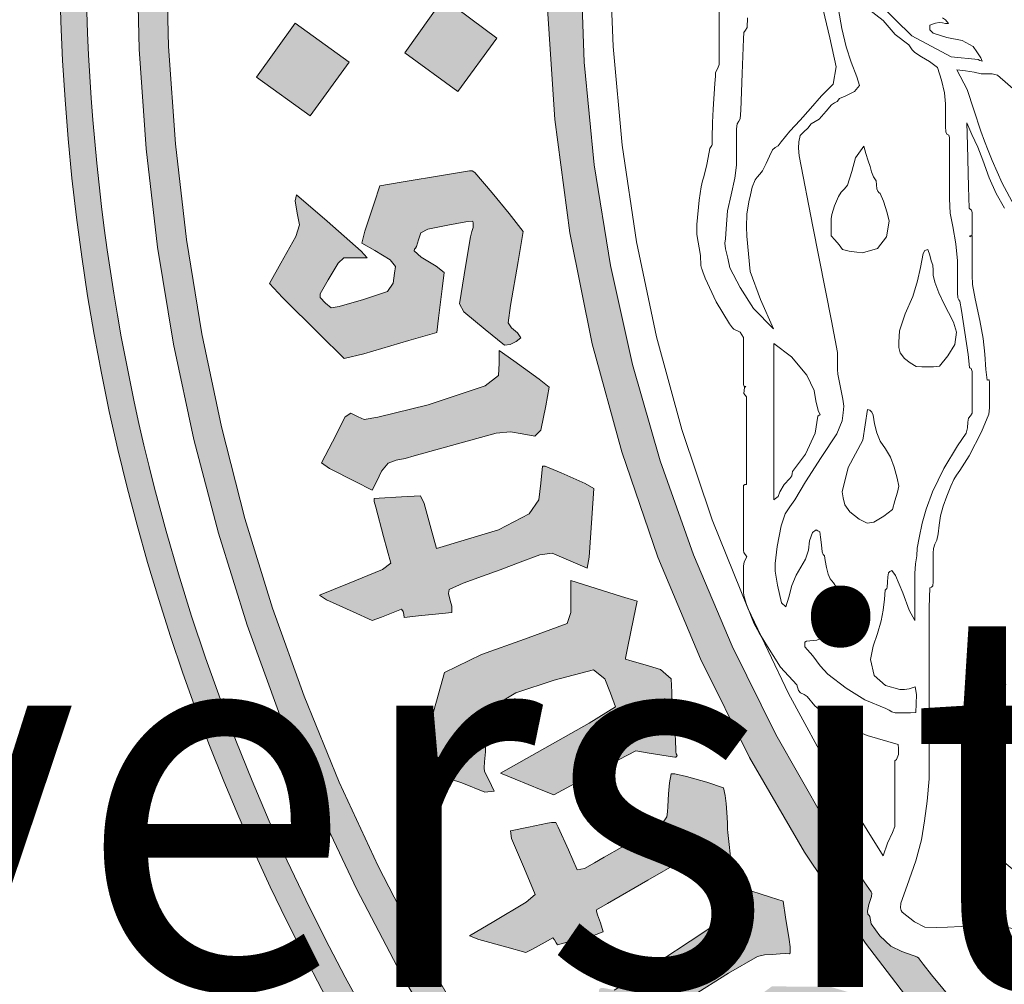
# Model space of a CAD drawing. Header units: metres. Extents: x -185 to -10, y 10 to 129.
# Tile 13 of 29: x -44 to -36, y 103 to 112. Entities that reach past the tile are written whole.
import ezdxf

# ---------------------------------------------------------------- set-up
doc = ezdxf.new("R2010")
doc.units = ezdxf.units.M
doc.header["$LTSCALE"] = 0.0125
doc.layers.add('Z_Schriftfeld-Logo', color=7, linetype='Continuous', lineweight=0, true_color=0xcccccc)
doc.layers.add('Z_Schriftfeld-Logoschraffur', color=7, linetype='Continuous', lineweight=0, true_color=0xdedede)
doc.styles.add('Arial', font='arial.ttf')

# ---------------------------------------------------------------- blocks, each defined once
blk = doc.blocks.new('UzK_Logo')
at = {"layer": 'Z_Schriftfeld-Logoschraffur'}
h = blk.add_hatch(color=256, dxfattribs=at)
h.dxf.hatch_style = 1
h.paths.add_polyline_path([(-11.866, 19.047), (-12.371, 19.047, 0.742279), (-0.259, -22.711), (-0.279, -22.707), (-0.33, -22.693), (-0.382, -22.676), (-0.433, -22.654), (-0.55, -22.635), (-0.669, -22.609), (-0.788, -22.578), (-0.907, -22.541), (-1.025, -22.5), (-1.141, -22.456), (-1.262, -22.405, -0.732246)])
h.paths.add_polyline_path([(6.501, -20.806), (7.435, -20.485), (8.349, -20.124), (9.242, -19.723), (10.114, -19.284), (10.963, -18.807), (11.787, -18.294), (12.587, -17.746), (13.361, -17.164), (14.107, -16.549), (14.825, -15.902), (15.514, -15.224), (16.119, -14.574), (16.119, -14.114), (16.069, -14.173), (15.434, -14.868), (14.77, -15.534), (14.077, -16.172), (13.356, -16.778), (12.61, -17.353), (11.837, -17.896), (11.041, -18.405), (10.221, -18.879), (9.379, -19.318), (8.515, -19.721), (7.632, -20.085), (6.729, -20.411), (5.807, -20.698), (4.869, -20.943), (3.914, -21.147), (2.945, -21.308), (2.591, -21.663), (3.593, -21.515), (4.579, -21.322), (5.549, -21.086)])
h.paths.add_polyline_path([(16.119, -16.001), (16.119, -15.614, -0.191981), (0.956, -22.421), (0.882, -22.452), (0.744, -22.504), (0.607, -22.55), (0.47, -22.59), (0.333, -22.623), (0.197, -22.65), (0.164, -22.656), (0.144, -22.664), (0.09, -22.684), (0.037, -22.7), (-0.018, -22.712, 0.200068)])
h = blk.add_hatch(color=256, dxfattribs=at)
h.dxf.hatch_style = 1
h.paths.add_polyline_path([(-13.504, 16.789), (-12.786, 17.336), (-12.045, 17.854), (-11.281, 18.34), (-10.496, 18.795), (-10.015, 19.047), (-10.673, 19.047), (-11.423, 18.616), (-12.308, 18.049), (-13.163, 17.441), (-13.986, 16.794), (-14.777, 16.109), (-15.534, 15.387), (-16.256, 14.63), (-16.941, 13.839), (-17.588, 13.015), (-18.196, 12.16), (-18.763, 11.276), (-19.288, 10.363), (-19.77, 9.423), (-20.206, 8.457), (-20.596, 7.467), (-20.939, 6.454), (-21.233, 5.42), (-21.476, 4.365), (-21.668, 3.291), (-21.807, 2.2), (-21.856, 1.649), (-21.891, 1.093), (-21.912, 0.534), (-21.919, -0.029), (-21.895, -1.066), (-21.823, -2.091), (-21.704, -3.102), (-21.54, -4.099), (-21.331, -5.08), (-21.079, -6.044), (-20.784, -6.991), (-20.448, -7.918), (-20.072, -8.825), (-19.657, -9.711), (-19.203, -10.575), (-18.713, -11.415), (-18.187, -12.232), (-17.626, -13.022), (-17.031, -13.786), (-16.404, -14.523), (-15.745, -15.23), (-15.056, -15.908), (-14.337, -16.555), (-13.59, -17.171), (-12.816, -17.753), (-12.016, -18.301), (-11.19, -18.813), (-10.341, -19.29), (-9.468, -19.729), (-8.574, -20.129), (-7.659, -20.49), (-6.725, -20.811), (-5.771, -21.09), (-4.801, -21.326), (-3.814, -21.518), (-2.811, -21.665), (-3.118, -21.355), (-3.159, -21.311), (-4.13, -21.151), (-5.085, -20.948), (-6.025, -20.703), (-6.947, -20.417), (-7.851, -20.092), (-8.736, -19.728), (-9.601, -19.326), (-10.444, -18.887), (-11.265, -18.413), (-12.062, -17.904), (-12.835, -17.362), (-13.583, -16.787), (-14.304, -16.18), (-14.998, -15.543), (-15.663, -14.876), (-16.299, -14.181), (-16.904, -13.459), (-17.478, -12.71), (-18.019, -11.936), (-18.526, -11.137), (-18.999, -10.315), (-19.436, -9.471), (-19.836, -8.605), (-20.198, -7.72), (-20.522, -6.815), (-20.806, -5.892), (-21.049, -4.951), (-21.25, -3.995), (-21.408, -3.023), (-21.522, -2.038), (-21.592, -1.039), (-21.615, -0.029), (-21.594, 0.939), (-21.53, 1.896), (-21.425, 2.841), (-21.28, 3.773), (-21.095, 4.692), (-20.872, 5.596), (-20.611, 6.484), (-20.313, 7.356), (-19.979, 8.211), (-19.61, 9.048), (-19.208, 9.865), (-18.772, 10.663), (-18.303, 11.439), (-17.804, 12.194), (-17.274, 12.926), (-16.714, 13.634), (-16.126, 14.318), (-15.51, 14.976), (-14.867, 15.608), (-14.198, 16.212)])
h = blk.add_hatch(color=256, dxfattribs=at)
h.dxf.hatch_style = 1
h.paths.add_polyline_path([(-16.842, 4.167), (-16.613, 4.994), (-16.345, 5.804), (-16.038, 6.595), (-15.694, 7.367), (-15.313, 8.118), (-14.898, 8.848), (-14.449, 9.555), (-13.966, 10.239), (-13.453, 10.897), (-12.908, 11.529), (-12.334, 12.134), (-11.731, 12.71), (-11.102, 13.258), (-10.446, 13.774), (-9.765, 14.259), (-9.673, 14.321), (-9.675, 14.738), (-9.715, 14.712), (-9.805, 14.653), (-9.985, 14.533), (-10.688, 14.03), (-11.365, 13.494), (-12.014, 12.926), (-12.635, 12.327), (-13.226, 11.699), (-13.785, 11.042), (-14.313, 10.358), (-14.807, 9.648), (-15.266, 8.913), (-15.69, 8.155), (-16.077, 7.374), (-16.426, 6.572), (-16.735, 5.75), (-17.004, 4.908), (-17.231, 4.049), (-17.415, 3.174), (-17.556, 2.283), (-17.651, 1.377), (-17.7, 0.459), (-17.706, -0.005), (-17.697, -0.6), (-17.619, -1.788), (-17.464, -2.954), (-17.234, -4.095), (-16.931, -5.208), (-16.559, -6.29), (-16.12, -7.339), (-15.616, -8.352), (-15.05, -9.327), (-14.425, -10.262), (-13.743, -11.152), (-13.006, -11.997), (-12.218, -12.793), (-11.381, -13.538), (-10.498, -14.229), (-9.571, -14.863), (-8.602, -15.439), (-7.595, -15.953), (-6.551, -16.403), (-5.474, -16.786), (-5.2, -16.871), (-5.084, -16.906), (-5.157, -16.518), (-5.286, -16.478), (-5.818, -16.302), (-6.857, -15.9), (-7.863, -15.433), (-8.832, -14.905), (-9.763, -14.318), (-10.652, -13.675), (-11.498, -12.977), (-12.297, -12.229), (-13.032, -11.417), (-13.746, -10.587), (-13.83, -10.478), (-13.871, -10.424), (-13.879, -10.414), (-13.884, -10.411), (-13.896, -10.405), (-13.922, -10.393), (-14.051, -10.35), (-14.162, -10.294), (-14.277, -10.189), (-14.365, -10.065), (-14.379, -9.987), (-14.387, -9.977), (-14.399, -9.965), (-14.404, -9.934), (-14.389, -9.865), (-14.362, -9.782), (-14.357, -9.75), (-14.366, -9.736), (-14.436, -9.632), (-14.575, -9.421), (-14.845, -8.994), (-15.346, -8.116), (-15.796, -7.206), (-16.193, -6.267), (-16.536, -5.3), (-16.821, -4.308), (-17.048, -3.292), (-17.214, -2.255), (-17.318, -1.198), (-17.356, -0.124), (-17.357, -0.056), (-17.356, 0.038), (-17.354, 0.263), (-17.341, 0.709), (-17.281, 1.594), (-17.177, 2.466), (-17.031, 3.324)])
h = blk.add_hatch(color=256, dxfattribs=at)
h.paths.add_polyline_path([(-16.395, -7.91), (-16.406, -7.844), (-16.415, -7.792), (-16.416, -7.76), (-16.417, -7.682), (-16.422, -7.542), (-16.531, -7.446), (-16.69, -7.4), (-16.848, -7.356), (-16.894, -7.34), (-16.868, -7.212), (-16.809, -6.926), (-16.772, -6.745), (-16.932, -6.695), (-17.27, -6.59), (-17.456, -6.533), (-17.456, -6.65), (-17.456, -6.861), (-17.493, -6.975), (-17.932, -7.136), (-18.372, -7.294), (-18.754, -7.479), (-18.835, -7.772), (-18.918, -8.063), (-19.004, -8.299), (-19.055, -8.371), (-19.116, -8.438), (-19.122, -8.491), (-19.043, -8.504), (-18.964, -8.512), (-18.81, -8.538), (-18.577, -8.614), (-18.34, -8.708), (-18.242, -8.699), (-18.299, -8.583), (-18.341, -8.495), (-18.345, -8.46), (-18.341, -8.397), (-18.333, -8.293), (-18.333, -8.149), (-18.348, -7.992), (-18.313, -7.863), (-18.021, -7.688), (-17.625, -7.558), (-17.221, -7.449), (-17.103, -7.543), (-17.047, -7.69), (-16.994, -7.832), (-17.267, -8), (-17.854, -8.332), (-18.177, -8.515), (-18.028, -8.575), (-17.759, -8.685), (-17.629, -8.736), (-17.37, -8.596), (-16.957, -8.374), (-16.787, -8.285), (-16.649, -8.307), (-16.454, -8.339), (-16.386, -8.349), (-16.376, -8.348), (-16.366, -8.344), (-16.362, -8.332), (-16.374, -8.304), (-16.376, -8.269), (-16.379, -8.183), (-16.386, -8.035)])
h.paths.add_polyline_path([(-17.217, -5.586), (-17.308, -5.533), (-17.555, -5.425), (-17.717, -5.354), (-17.726, -5.354), (-17.747, -5.354), (-17.763, -5.529), (-17.784, -5.702), (-17.884, -5.846), (-18.199, -6.01), (-18.552, -6.118), (-18.835, -6.201), (-18.891, -6.002), (-18.964, -5.738), (-19.002, -5.662), (-19.197, -5.671), (-19.425, -5.683), (-19.476, -5.687), (-19.476, -5.718), (-19.461, -5.778), (-19.38, -6.078), (-19.306, -6.352), (-19.391, -6.419), (-19.751, -6.565), (-20.041, -6.682), (-19.967, -6.731), (-19.692, -6.854), (-19.498, -6.942), (-19.403, -6.909), (-19.298, -6.867), (-19.196, -6.825), (-19.18, -6.852), (-19.172, -6.883), (-19.168, -6.911), (-19.021, -6.896), (-18.779, -6.872), (-18.678, -6.862), (-18.678, -6.842), (-18.678, -6.813), (-18.679, -6.796), (-18.694, -6.736), (-18.712, -6.667), (-18.704, -6.625), (-18.563, -6.559), (-18.364, -6.487), (-18.18, -6.422), (-17.976, -6.344), (-17.772, -6.266), (-17.645, -6.252), (-17.453, -6.334), (-17.288, -6.405), (-17.266, -6.292), (-17.238, -5.89)])
h.paths.add_polyline_path([(-17.677, -4.542), (-17.781, -4.461), (-18.042, -4.273), (-18.19, -4.166), (-18.192, -4.296), (-18.199, -4.422), (-18.335, -4.529), (-18.92, -4.723), (-19.438, -4.851), (-19.581, -4.874), (-19.641, -4.847), (-19.717, -4.81), (-19.776, -4.849), (-19.907, -5.104), (-20.018, -5.32), (-19.938, -5.379), (-19.673, -5.514), (-19.498, -5.603), (-19.449, -5.509), (-19.403, -5.406), (-19.334, -5.326), (-19.251, -5.293), (-19.158, -5.275), (-19.067, -5.249), (-18.68, -5.142), (-18.222, -5.016), (-18.075, -5.001), (-17.955, -5.023), (-17.825, -5.045), (-17.762, -4.986), (-17.713, -4.733)])
h.paths.add_polyline_path([(-18.264, -2.542), (-18.441, -2.334), (-18.469, -2.317), (-18.485, -2.317), (-18.496, -2.317), (-18.745, -2.358), (-19.199, -2.434), (-19.419, -2.472), (-19.478, -2.649), (-19.573, -2.936), (-19.604, -3.062), (-19.469, -3.135), (-19.313, -3.233), (-19.259, -3.3), (-19.268, -3.369), (-19.283, -3.471), (-19.339, -3.557), (-19.588, -3.641), (-19.837, -3.713), (-19.92, -3.725), (-19.976, -3.679), (-20.031, -3.621), (-20.032, -3.581), (-19.951, -3.437), (-19.848, -3.265), (-19.789, -3.211), (-19.667, -3.211), (-19.549, -3.211), (-19.61, -3.144), (-19.962, -2.836), (-20.275, -2.563), (-20.289, -2.625), (-20.268, -2.752), (-20.244, -2.872), (-20.284, -2.992), (-20.438, -3.268), (-20.554, -3.475), (-20.421, -3.621), (-20.044, -3.994), (-19.786, -4.249), (-19.585, -4.198), (-19.12, -4.062), (-18.833, -3.979), (-18.814, -3.832), (-18.778, -3.529), (-18.758, -3.363), (-18.841, -3.296), (-18.992, -3.205), (-19.065, -3.139), (-19.061, -3.124), (-19.053, -3.113), (-19.04, -3.096), (-19.02, -3.026), (-18.997, -2.954), (-18.926, -2.916), (-18.719, -2.874), (-18.535, -2.842), (-18.466, -2.833), (-18.464, -2.836), (-18.459, -2.838), (-18.459, -2.865), (-18.459, -2.893), (-18.472, -2.942), (-18.486, -2.994), (-18.5, -3.073), (-18.55, -3.386), (-18.598, -3.686), (-18.556, -3.767), (-18.334, -3.948), (-18.136, -4.109), (-18.079, -4.103), (-18.017, -4.071), (-17.968, -4.036), (-18.004, -3.983), (-18.063, -3.932), (-18.1, -3.879), (-18.075, -3.701), (-17.997, -3.249), (-17.943, -2.94), (-18.088, -2.754)])
h.paths.add_polyline_path([(-18.217, -0.951), (-18.763, -0.54), (-19.162, -1.102), (-18.616, -1.501)])
h.paths.add_polyline_path([(-19.735, -1.197), (-20.289, -0.798), (-20.688, -1.352), (-20.134, -1.751)])
h.paths.add_polyline_path([(-18.26, 0.868), (-18.218, 1.051), (-18.226, 1.086), (-18.309, 1.179), (-18.582, 1.428), (-18.689, 1.519), (-18.714, 1.397), (-18.74, 1.094), (-18.809, 0.831), (-18.929, 0.748), (-19.042, 0.711), (-19.123, 0.711), (-19.422, 0.711), (-19.806, 0.711), (-20.126, 0.711), (-20.236, 0.711), (-20.165, 0.771), (-19.889, 1.006), (-19.795, 1.086), (-19.801, 1.116), (-19.893, 1.229), (-20.021, 1.385), (-20.134, 1.524), (-20.183, 1.584), (-20.264, 1.517), (-20.451, 1.362), (-20.661, 1.188), (-20.813, 1.063), (-20.841, 1.04), (-20.779, 0.97), (-20.633, 0.81), (-20.347, 0.488), (-20.216, 0.325), (-20.192, 0.29), (-20.187, 0.26), (-20.169, 0.236), (-20.064, 0.236), (-19.887, 0.236), (-19.41, 0.236), (-18.933, 0.236), (-18.755, 0.236), (-18.651, 0.236), (-18.575, 0.205), (-18.46, 0.129), (-18.413, 0.1), (-18.411, 0.113), (-18.407, 0.135), (-18.406, 0.146), (-18.405, 0.162), (-18.396, 0.241)])
h.paths.add_polyline_path([(-18.51, 3.285), (-18.569, 3.346), (-18.656, 3.31), (-18.752, 3.276), (-18.833, 3.279), (-19.057, 3.302), (-19.237, 3.32), (-19.387, 3.34), (-19.572, 3.358), (-19.75, 3.39), (-19.859, 3.436), (-19.955, 3.496), (-20.054, 3.555), (-20.054, 3.507), (-20.054, 3.421), (-20.056, 3.379), (-20.062, 3.354), (-20.064, 3.331), (-20.112, 3.276), (-20.291, 3.091), (-20.483, 2.891), (-20.58, 2.717), (-20.324, 2.332), (-20.049, 1.917), (-19.956, 1.857), (-19.705, 1.934), (-19.472, 2.005), (-19.409, 2.008), (-19.265, 1.989), (-19.15, 1.973), (-19.127, 1.972), (-19.08, 1.972), (-19.048, 1.972), (-18.98, 1.969), (-18.833, 1.953), (-18.692, 1.922), (-18.575, 1.846), (-18.467, 1.747), (-18.413, 1.706), (-18.401, 1.709), (-18.397, 1.714), (-18.389, 1.732), (-18.25, 2.03), (-18.077, 2.403), (-18.057, 2.537), (-18.275, 2.897)])
h.paths.add_polyline_path([(-18.923, 2.794), (-18.788, 2.78), (-18.639, 2.763), (-18.51, 2.749), (-18.51, 2.657), (-18.576, 2.523), (-18.645, 2.39), (-18.727, 2.377), (-18.816, 2.387), (-18.869, 2.393), (-18.904, 2.393), (-18.965, 2.393), (-18.993, 2.393), (-19.109, 2.407), (-19.268, 2.427), (-19.316, 2.433), (-19.357, 2.433), (-19.402, 2.433), (-19.455, 2.437), (-19.711, 2.463), (-19.942, 2.487), (-19.987, 2.487), (-20.056, 2.476), (-20.148, 2.462), (-20.078, 2.551), (-19.868, 2.775), (-19.75, 2.901), (-19.595, 2.88), (-19.32, 2.844), (-19.206, 2.829), (-19.175, 2.829), (-19.132, 2.829), (-19.108, 2.827), (-19.029, 2.813)], flags=16)
h = blk.add_hatch(color=256, dxfattribs=at)
h.paths.add_polyline_path([(-15.83, -9.216), (-15.841, -9.125), (-15.842, -9.09), (-15.844, -9.024), (-15.849, -8.92), (-15.856, -8.825), (-15.867, -8.743), (-15.884, -8.664), (-16.055, -8.606), (-16.266, -8.549), (-16.386, -8.52), (-16.397, -8.519), (-16.423, -8.519), (-16.438, -8.612), (-16.449, -8.725), (-16.456, -8.858), (-16.46, -8.91), (-16.467, -8.963), (-16.51, -9.027), (-16.718, -9.151), (-16.929, -9.275), (-17.11, -9.379), (-17.212, -9.437), (-17.315, -9.494), (-17.389, -9.508), (-17.48, -9.303), (-17.583, -9.07), (-17.608, -9.02), (-17.652, -9.02), (-17.693, -9.028), (-17.89, -9.068), (-18.074, -9.106), (-18.063, -9.186), (-17.932, -9.498), (-17.822, -9.761), (-17.913, -9.841), (-18.245, -10.039), (-18.496, -10.189), (-18.402, -10.225), (-18.112, -10.305), (-17.917, -10.359), (-17.855, -10.327), (-17.72, -10.252), (-17.64, -10.207), (-17.621, -10.23), (-17.604, -10.26), (-17.592, -10.279), (-17.454, -10.243), (-17.221, -10.183), (-17.122, -10.146), (-17.15, -10.055), (-17.181, -9.972), (-17.194, -9.922), (-17.078, -9.856), (-16.662, -9.615), (-16.317, -9.417), (-16.21, -9.38), (-16.056, -9.427), (-15.892, -9.478), (-15.85, -9.488), (-15.806, -9.488), (-15.813, -9.375)])
h.paths.add_polyline_path([(-15.209, -10.226), (-15.245, -9.994), (-15.27, -9.832), (-15.399, -9.789), (-15.698, -9.695), (-15.866, -9.642), (-15.849, -9.77), (-15.83, -9.881), (-15.819, -9.973), (-16.227, -10.242), (-16.809, -10.626), (-17.009, -10.745), (-17.065, -10.734), (-17.113, -10.725), (-17.139, -10.724), (-17.153, -10.729), (-17.162, -10.738), (-17.184, -10.858), (-17.221, -11.079), (-17.246, -11.229), (-17.247, -11.255), (-17.247, -11.319), (-17.12, -11.339), (-16.825, -11.384), (-16.66, -11.409), (-16.656, -11.3), (-16.652, -11.195), (-16.569, -11.084), (-16.213, -10.812), (-15.831, -10.573), (-15.535, -10.401), (-15.461, -10.383), (-15.382, -10.379), (-15.302, -10.373), (-15.199, -10.368), (-15.197, -10.367), (-15.197, -10.301)])
h.paths.add_polyline_path([(-14.943, -10.999), (-14.928, -11.044), (-14.86, -11.246), (-14.792, -11.448), (-14.777, -11.492), (-14.897, -11.603), (-15.505, -12.161), (-15.663, -12.293), (-15.772, -12.376), (-15.836, -12.398), (-15.981, -12.413), (-15.981, -12.564), (-15.981, -12.859), (-15.981, -13.057), (-15.975, -13.065), (-15.945, -13.065), (-15.895, -13.054), (-15.683, -13.004), (-15.471, -12.954), (-15.413, -12.902), (-15.417, -12.73), (-15.419, -12.694), (-15.336, -12.6), (-15.12, -12.424), (-14.675, -12.018), (-14.446, -11.82), (-14.386, -11.774), (-14.187, -11.772), (-14.162, -11.767), (-14.156, -11.763), (-14.189, -11.639), (-14.34, -11.014), (-14.523, -10.79), (-14.787, -10.711), (-15.387, -10.708), (-15.449, -10.753), (-15.605, -10.869), (-16.03, -11.182), (-16.213, -11.317), (-16.317, -11.394), (-16.373, -11.391), (-16.497, -11.368), (-16.524, -11.365), (-16.524, -11.454), (-16.524, -11.858), (-16.524, -12.262), (-16.524, -12.351), (-16.495, -12.35), (-15.956, -12.284), (-15.868, -12.273), (-15.857, -12.265), (-15.894, -12.235), (-15.973, -12.187), (-15.973, -12.106), (-15.973, -11.947), (-15.973, -11.836), (-15.876, -11.755), (-15.713, -11.619), (-15.068, -11.093)])
h.paths.add_polyline_path([(-13.508, -12.294), (-13.568, -12.122), (-13.742, -12.06), (-13.971, -12.026), (-14.106, -12.009), (-14.129, -12.008), (-14.194, -12.008), (-14.161, -12.121), (-14.125, -12.229), (-14.138, -12.365), (-14.5, -12.715), (-14.86, -13.062), (-15.133, -13.325), (-15.171, -13.369), (-15.213, -13.41), (-15.268, -13.434), (-15.334, -13.442), (-15.399, -13.443), (-15.428, -13.499), (-15.428, -13.766), (-15.428, -14.004), (-15.344, -14.026), (-15.049, -14.026), (-14.826, -14.026), (-14.818, -13.976), (-14.818, -13.846), (-14.818, -13.766), (-14.819, -13.748), (-14.823, -13.734), (-14.803, -13.706), (-14.492, -13.408), (-14.18, -13.106), (-13.917, -12.852), (-13.857, -12.789), (-13.798, -12.733), (-13.716, -12.686), (-13.599, -12.648), (-13.477, -12.616), (-13.418, -12.574), (-13.436, -12.527), (-13.45, -12.49), (-13.462, -12.441)])
h.paths.add_polyline_path([(-12.701, -13.103), (-12.826, -12.935), (-12.837, -12.922), (-12.855, -12.92), (-12.923, -12.928), (-13.085, -12.948), (-13.433, -12.989), (-13.492, -12.996), (-13.436, -13.061), (-13.178, -13.361), (-13.068, -13.489), (-13.035, -13.538), (-13.067, -13.634), (-13.103, -13.76), (-13.226, -13.906), (-13.672, -14.43), (-13.844, -14.632), (-13.886, -14.675), (-13.886, -14.418), (-13.886, -14.126), (-13.897, -14.1), (-14.006, -14.096), (-14.364, -14.082), (-14.488, -14.077), (-14.509, -14.097), (-14.514, -14.255), (-14.521, -14.499), (-14.528, -14.743), (-14.533, -14.902), (-14.501, -14.923), (-14.306, -14.923), (-13.743, -14.923), (-13.549, -14.923), (-13.496, -14.955), (-13.45, -14.914), (-13.289, -14.737), (-12.792, -14.17), (-12.551, -13.892), (-12.477, -13.808), (-12.353, -13.752), (-12.241, -13.712), (-12.442, -13.454)])
h.paths.add_polyline_path([(-11.021, -14.629), (-11.061, -14.414), (-11.276, -14.454), (-11.641, -14.522), (-11.762, -14.548), (-11.769, -14.565), (-11.758, -14.608), (-11.725, -14.726), (-11.707, -14.841), (-11.667, -15.059), (-11.631, -15.245), (-11.579, -15.245), (-11.529, -15.236), (-11.226, -15.174), (-10.951, -15.118), (-10.953, -14.994)])
h.paths.add_polyline_path([(-11.898, -16.078), (-11.921, -15.958), (-11.94, -15.853), (-11.974, -15.763), (-12.191, -15.806), (-12.551, -15.879), (-12.658, -15.904), (-12.658, -15.966), (-12.638, -16.067), (-12.569, -16.401), (-12.527, -16.601), (-12.306, -16.558), (-11.937, -16.485), (-11.836, -16.408), (-11.865, -16.242)])
h.paths.add_polyline_path([(-5.829, -18.557), (-6.456, -18.891), (-6.114, -19.517), (-5.488, -19.175)])
h.paths.add_polyline_path([(-6.945, -18.091), (-6.8, -17.705), (-6.7, -17.374), (-6.561, -17.061), (-6.422, -16.912), (-6.264, -16.851), (-6.103, -16.794), (-6.122, -16.737), (-6.163, -16.683), (-6.201, -16.635), (-6.388, -16.717), (-6.571, -16.797), (-6.732, -16.868), (-6.764, -16.882), (-6.812, -16.899), (-6.839, -16.897), (-6.86, -16.894), (-6.881, -16.893), (-6.949, -16.893), (-7.023, -16.893), (-7.185, -17.278), (-7.484, -18.051), (-7.784, -18.825), (-7.899, -19.121), (-7.91, -19.133), (-7.921, -19.121), (-7.926, -19.116), (-7.957, -19.012), (-8.026, -18.777), (-8.065, -18.646), (-8.211, -18.667), (-8.472, -18.704), (-8.587, -18.724), (-8.535, -19.001), (-8.459, -19.409), (-8.432, -19.549), (-8.403, -19.549), (-8.362, -19.542), (-8.05, -19.465), (-7.613, -19.353), (-7.323, -19.067), (-7.134, -18.582)])
h.paths.add_polyline_path([(-8.141, -17.734), (-8.025, -17.461), (-7.888, -17.131), (-7.738, -16.81), (-7.657, -16.691), (-7.583, -16.643), (-7.506, -16.596), (-7.743, -16.428), (-8.03, -16.215), (-8.313, -16.021), (-8.477, -16.089), (-8.771, -16.211), (-8.9, -16.268), (-8.703, -16.394), (-8.41, -16.582), (-8.308, -16.695), (-8.309, -16.825), (-8.307, -16.877), (-8.313, -16.917), (-8.396, -17.12), (-8.517, -17.403), (-8.61, -17.611), (-8.688, -17.777), (-8.769, -17.942), (-8.804, -18.006), (-8.814, -17.994), (-8.838, -17.873), (-8.891, -17.674), (-8.951, -17.475), (-9, -17.451), (-9.047, -17.465), (-9.091, -17.479), (-9.196, -17.506), (-9.303, -17.534), (-9.404, -17.561), (-9.464, -17.573), (-9.523, -17.593), (-9.555, -17.636), (-9.477, -17.918), (-9.37, -18.307), (-9.31, -18.419), (-8.944, -18.31), (-8.509, -18.181), (-8.385, -18.139), (-8.35, -18.148), (-8.294, -18.066), (-8.219, -17.901)])
h.paths.add_polyline_path([(-9.685, -18.599), (-10.212, -18.32), (-10.406, -18.217), (-10.483, -18.177), (-10.546, -18.286), (-10.577, -18.34), (-10.554, -18.367), (-10.403, -18.448), (-9.901, -18.717), (-9.655, -18.849), (-9.483, -18.941), (-9.433, -18.968), (-9.419, -18.968), (-9.396, -18.946), (-9.339, -18.838), (-9.328, -18.787), (-9.458, -18.718)])
at = {"layer": 'Z_Schriftfeld-Logo', "lineweight": 0}
for points in [[(-19.979, 8.211), (-20.313, 7.356), (-20.611, 6.484), (-20.872, 5.596), (-21.095, 4.692), (-21.28, 3.773), (-21.425, 2.841), (-21.53, 1.896), (-21.594, 0.939), (-21.615, -0.029), (-21.592, -1.039), (-21.522, -2.038), (-21.408, -3.023), (-21.25, -3.995), (-21.049, -4.951), (-20.806, -5.892), (-20.522, -6.815), (-20.198, -7.72), (-19.836, -8.605), (-19.436, -9.471), (-18.999, -10.315), (-18.526, -11.137)], [(-18.713, -11.415), (-19.203, -10.575), (-19.657, -9.711), (-20.072, -8.825), (-20.448, -7.918), (-20.784, -6.991), (-21.079, -6.044), (-21.331, -5.08), (-21.54, -4.099), (-21.704, -3.102), (-21.823, -2.091), (-21.895, -1.066), (-21.919, -0.029), (-21.912, 0.534), (-21.891, 1.093), (-21.856, 1.649), (-21.807, 2.2), (-21.668, 3.291), (-21.476, 4.365), (-21.233, 5.42), (-20.939, 6.454), (-20.596, 7.467), (-20.206, 8.457)], [(-17.356, -0.124), (-17.318, -1.198), (-17.214, -2.255), (-17.048, -3.292), (-16.821, -4.308), (-16.536, -5.3), (-16.193, -6.267), (-15.796, -7.206), (-15.346, -8.116), (-14.845, -8.994), (-14.575, -9.421), (-14.436, -9.632), (-14.366, -9.736), (-14.357, -9.75), (-14.362, -9.782), (-14.389, -9.865), (-14.404, -9.934), (-14.399, -9.965), (-14.387, -9.977), (-14.379, -9.987), (-14.365, -10.065), (-14.277, -10.189), (-14.162, -10.294), (-14.051, -10.35), (-13.922, -10.393), (-13.896, -10.405), (-13.884, -10.411), (-13.879, -10.414), (-13.871, -10.424), (-13.83, -10.478), (-13.746, -10.587), (-13.047, -11.431)], [(-13.743, -11.152), (-14.425, -10.262), (-15.05, -9.327), (-15.616, -8.352), (-16.12, -7.339), (-16.559, -6.29), (-16.931, -5.208), (-17.234, -4.095), (-17.464, -2.954), (-17.619, -1.788), (-17.697, -0.6), (-17.706, -0.005), (-17.7, 0.459), (-17.651, 1.377), (-17.556, 2.283), (-17.415, 3.174), (-17.231, 4.049), (-17.004, 4.908), (-16.735, 5.75), (-16.426, 6.572), (-16.077, 7.374), (-15.69, 8.155), (-15.266, 8.913)], [(-15.927, -0.446), (-15.927, -1.224), (-15.941, -1.262), (-15.961, -1.291), (-15.966, -1.308), (-15.967, -1.313), (-15.968, -1.344), (-15.973, -1.419), (-15.99, -1.683), (-15.996, -1.82), (-15.999, -1.982), (-15.999, -2.028), (-15.999, -2.041), (-16, -2.046), (-16.004, -2.057), (-16.018, -2.078), (-16.026, -2.088), (-16.031, -2.125), (-16.054, -2.25), (-16.087, -2.379), (-16.099, -2.42), (-16.113, -2.482), (-16.135, -2.619), (-16.157, -2.869), (-16.16, -2.94), (-16.159, -2.973), (-16.122, -3.189), (-16.116, -3.29), (-16.11, -3.318), (-16.108, -3.325), (-16.096, -3.356), (-16.072, -3.42), (-15.959, -3.663), (-15.822, -3.892), (-15.803, -3.919), (-15.8, -3.923), (-15.794, -3.93), (-15.778, -3.944), (-15.713, -3.976), (-15.677, -4.033), (-15.677, -4.07), (-15.677, -4.513), (-15.676, -4.53), (-15.67, -4.537), (-15.655, -4.535), (-15.667, -4.546), (-15.676, -4.609), (-15.648, -4.643), (-15.646, -4.654), (-15.646, -5.528), (-15.648, -5.544), (-15.664, -5.543), (-15.677, -5.555), (-15.677, -5.568), (-15.677, -6.224), (-15.675, -6.242), (-15.645, -6.289), (-15.673, -6.338), (-15.677, -6.383), (-15.677, -6.66), (-15.67, -6.7), (-15.646, -6.777), (-15.567, -6.976), (-15.518, -7.069), (-15.448, -7.183), (-15.297, -7.422), (-15.129, -7.606), (-15.112, -7.662), (-15.093, -7.687), (-15.055, -7.704), (-15.025, -7.724), (-14.946, -7.822), (-14.839, -7.91), (-14.594, -8.045), (-14.48, -8.096), (-14.405, -8.127), (-14.086, -8.219), (-14.083, -8.259), (-14.083, -8.323), (-14.104, -8.373), (-14.122, -8.386), (-14.122, -8.403), (-14.122, -9.064), (-14.147, -9.126), (-14.196, -9.234), (-14.242, -9.366), (-14.753, -8.545), (-15.217, -7.694), (-15.633, -6.815), (-15.999, -5.909), (-16.313, -4.977), (-16.574, -4.023), (-16.779, -3.047), (-16.928, -2.051), (-17.018, -1.037), (-17.04, -0.523)], [(-14.86, -0.66), (-14.791, -0.949), (-14.724, -1.247), (-14.757, -1.425), (-14.877, -1.545), (-14.989, -1.675), (-15.097, -1.794), (-15.203, -1.907), (-15.291, -2.017), (-15.323, -2.06), (-15.352, -2.077), (-15.379, -2.1), (-15.41, -2.165), (-15.444, -2.242), (-15.483, -2.315), (-15.51, -2.351), (-15.538, -2.381), (-15.56, -2.41), (-15.588, -2.483), (-15.608, -2.562), (-15.624, -2.635), (-15.643, -2.762), (-15.646, -2.894), (-15.645, -2.989), (-15.609, -3.354), (-15.502, -3.642), (-15.369, -3.941), (-15.575, -3.733), (-15.713, -3.517), (-15.819, -3.315), (-15.838, -3.214), (-15.862, -3.118), (-15.87, -3.06), (-15.864, -3.016), (-15.856, -2.915), (-15.843, -2.728), (-15.805, -2.562), (-15.768, -2.391), (-15.749, -2.26), (-15.749, -2.082), (-15.749, -1.886), (-15.744, -1.832), (-15.727, -1.806), (-15.712, -1.78), (-15.706, -1.694), (-15.692, -1.315), (-15.679, -0.957), (-15.674, -0.894), (-15.658, -0.868), (-15.641, -0.841), (-15.637, -0.744)], [(-13.631, -0.743), (-13.599, -0.764), (-13.569, -0.8), (-13.601, -0.801), (-13.63, -0.794), (-13.665, -0.791), (-13.703, -0.796), (-13.736, -0.807), (-13.761, -0.819), (-13.761, -0.839), (-13.761, -0.867), (-13.729, -0.899), (-13.587, -0.944), (-13.43, -0.977), (-13.317, -1.036), (-13.277, -1.091), (-13.238, -1.155), (-13.224, -1.189), (-13.246, -1.182), (-13.264, -1.17), (-13.543, -1.144), (-13.947, -0.928), (-14.287, -0.595)], [(-14.391, -0.654), (-14.243, -0.769), (-14.119, -0.914), (-13.979, -1.021), (-13.964, -1.04), (-13.944, -1.07), (-13.916, -1.098), (-13.847, -1.143), (-13.764, -1.19), (-13.682, -1.253), (-13.643, -1.383), (-13.61, -1.515), (-13.599, -1.626), (-13.599, -1.724), (-13.599, -1.86), (-13.598, -1.917), (-13.587, -1.939), (-13.568, -1.949), (-13.559, -1.975), (-13.559, -2.251), (-13.559, -2.606), (-13.551, -2.752), (-13.524, -2.888), (-13.496, -3.066), (-13.478, -3.243), (-13.478, -3.393), (-13.478, -3.571), (-13.475, -3.624), (-13.465, -3.643), (-13.454, -3.659), (-13.435, -3.753), (-13.401, -3.981), (-13.368, -4.207), (-13.354, -4.339), (-13.349, -4.344), (-13.337, -4.351), (-13.326, -4.381), (-13.326, -4.565), (-13.326, -4.756), (-13.328, -4.809), (-13.345, -4.836), (-13.364, -4.861), (-13.372, -4.903), (-13.376, -4.961), (-13.387, -5.015), (-13.479, -5.147), (-13.617, -5.379), (-13.733, -5.619), (-13.8, -5.796), (-13.84, -5.942), (-13.873, -6.091), (-13.892, -6.198), (-13.897, -6.279), (-13.908, -6.36), (-13.916, -6.458), (-13.916, -6.721), (-13.916, -6.942), (-13.974, -6.837), (-14.04, -6.657), (-14.115, -6.479), (-14.153, -6.43), (-14.172, -6.439), (-14.188, -6.452), (-14.194, -6.493), (-14.196, -6.549), (-14.2, -6.601), (-14.204, -6.613), (-14.211, -6.619), (-14.221, -6.63), (-14.229, -6.724), (-14.243, -6.836), (-14.262, -6.946), (-14.299, -7.078), (-14.346, -7.208), (-14.372, -7.344), (-14.333, -7.508), (-14.218, -7.613), (-14.072, -7.653), (-14.021, -7.652), (-13.975, -7.645), (-13.914, -7.624), (-13.899, -7.706), (-13.902, -7.799), (-13.907, -7.891), (-13.96, -7.894), (-14.064, -7.894), (-14.12, -7.894), (-14.154, -7.884), (-14.179, -7.865), (-14.213, -7.848), (-14.431, -7.761), (-14.624, -7.64), (-14.81, -7.496), (-14.889, -7.411), (-14.966, -7.308), (-15.047, -7.213), (-15.047, -7.195), (-15.047, -7.167), (-15.032, -7.157), (-14.923, -7.146), (-14.829, -7.101), (-14.767, -7.041), (-14.748, -7.031), (-14.728, -7.023), (-14.715, -7.001), (-14.706, -6.925), (-14.697, -6.85), (-14.694, -6.797), (-14.694, -6.738), (-14.701, -6.667), (-14.722, -6.604), (-14.754, -6.557), (-14.787, -6.513), (-14.808, -6.465), (-14.825, -6.397), (-14.839, -6.325), (-14.845, -6.279), (-14.849, -6.273), (-14.858, -6.264), (-14.868, -6.235), (-14.877, -6.163), (-14.885, -6.085), (-14.893, -6.032), (-14.913, -6.019), (-14.932, -6.011), (-14.97, -6.039), (-14.998, -6.125), (-15.009, -6.221), (-15.042, -6.312), (-15.09, -6.395), (-15.138, -6.477), (-15.18, -6.583), (-15.212, -6.702), (-15.244, -6.804), (-15.288, -6.761), (-15.327, -6.579), (-15.351, -6.437), (-15.352, -6.357), (-15.331, -6.181), (-15.291, -5.968), (-15.25, -5.846), (-15.201, -5.772), (-15.15, -5.702), (-15.042, -5.515), (-14.878, -5.266), (-14.718, -5.023), (-14.663, -4.889), (-14.653, -4.807), (-14.647, -4.737), (-14.655, -4.666), (-14.684, -4.529), (-14.709, -4.41), (-14.71, -4.362), (-14.71, -4.264), (-14.71, -4.187), (-14.773, -3.861), (-14.964, -2.89), (-15.106, -2.162), (-15.113, -2.082), (-15.108, -2.018), (-15.095, -1.954), (-15.057, -1.917), (-15.018, -1.876), (-14.982, -1.833), (-14.901, -1.785), (-14.828, -1.704), (-14.773, -1.639), (-14.741, -1.618), (-14.715, -1.603), (-14.69, -1.573), (-14.631, -1.548), (-14.538, -1.501), (-14.485, -1.439), (-14.511, -1.351), (-14.571, -1.198), (-14.624, -1.04), (-14.667, -0.852), (-14.701, -0.655)], [(-18.763, -0.54), (-18.217, -0.951), (-18.616, -1.501), (-19.162, -1.102), (-18.763, -0.54)], [(-20.289, -0.798), (-19.735, -1.197), (-20.134, -1.751), (-20.688, -1.352), (-20.289, -0.798)], [(-12.894, -2.672), (-13.017, -2.445), (-13.122, -2.21), (-13.162, -2.109), (-13.199, -2.013), (-13.239, -1.91), (-13.309, -1.69), (-13.377, -1.481), (-13.485, -1.277), (-13.394, -1.289), (-13.307, -1.301), (-13.233, -1.317), (-13.179, -1.319), (-13.12, -1.317), (-13.065, -1.331), (-12.854, -1.516)], [(-12.981, -7.601), (-13.004, -7.667), (-13.031, -7.715), (-13.057, -7.76), (-13.093, -7.862), (-13.135, -8.005), (-13.167, -8.144), (-13.188, -8.285), (-13.199, -8.432), (-13.207, -8.579), (-13.216, -8.635), (-13.231, -8.64), (-13.244, -8.657), (-13.24, -8.684), (-13.225, -8.683), (-13.213, -8.691), (-13.217, -8.716), (-13.232, -8.715), (-13.244, -8.724), (-13.245, -8.768), (-13.245, -8.871), (-13.245, -8.945), (-13.242, -8.967), (-13.234, -8.968), (-13.222, -8.965), (-13.216, -9.038), (-13.208, -9.128), (-13.183, -9.21), (-13.019, -9.411), (-12.796, -9.598)], [(-12.787, -10.135), (-13.016, -10.092), (-13.205, -10.076), (-13.204, -10.064), (-13.208, -10.056), (-13.236, -10.054), (-13.252, -10.059), (-13.252, -10.069), (-13.286, -10.08), (-13.44, -10.09), (-13.581, -10.099), (-13.689, -10.102), (-13.814, -10.097), (-13.921, -10.043), (-14.046, -9.943), (-14.055, -9.926), (-14.064, -9.9), (-14.06, -9.851), (-13.995, -9.669), (-13.905, -9.416), (-13.847, -9.2), (-13.816, -9.004), (-13.789, -8.801), (-13.768, -8.573), (-13.768, -7.731), (-13.768, -6.811), (-13.763, -6.608), (-13.746, -6.6), (-13.731, -6.585), (-13.728, -6.545), (-13.728, -6.399), (-13.728, -6.251), (-13.725, -6.204), (-13.71, -6.159), (-13.691, -6.115), (-13.676, -6.053), (-13.666, -5.961), (-13.653, -5.866), (-13.623, -5.768), (-13.587, -5.664), (-13.547, -5.561), (-13.516, -5.494), (-13.487, -5.448), (-13.454, -5.401), (-13.356, -5.248), (-13.229, -5.001), (-13.154, -4.821), (-13.148, -4.756), (-13.148, -4.612), (-13.148, -4.494), (-13.15, -4.468), (-13.158, -4.467), (-13.171, -4.472), (-13.186, -4.361), (-13.196, -4.204), (-13.212, -4.043), (-13.249, -3.855), (-13.296, -3.635), (-13.324, -3.487), (-13.325, -3.39), (-13.325, -3.164), (-13.325, -3.006), (-13.327, -2.983), (-13.336, -2.987), (-13.352, -2.995), (-13.35, -2.987), (-13.335, -2.987), (-13.325, -2.969), (-13.325, -2.917), (-13.325, -2.81), (-13.325, -2.746), (-13.333, -2.72), (-13.348, -2.71), (-13.357, -2.7), (-13.364, -2.481), (-13.376, -2.054), (-13.383, -1.822), (-13.33, -1.942), (-13.269, -2.073), (-13.217, -2.208), (-13.153, -2.388), (-13.079, -2.549), (-12.993, -2.701)], [(-17.009, -10.745), (-16.809, -10.626), (-16.227, -10.242), (-15.819, -9.973), (-15.83, -9.881), (-15.849, -9.77), (-15.866, -9.642), (-15.698, -9.695), (-15.399, -9.789), (-15.27, -9.832), (-15.245, -9.994), (-15.209, -10.226), (-15.197, -10.301), (-15.197, -10.331), (-15.197, -10.367), (-15.21, -10.372), (-15.245, -10.37), (-15.302, -10.373), (-15.382, -10.379), (-15.461, -10.383), (-15.535, -10.401), (-15.831, -10.573), (-16.213, -10.812)]]:
    blk.add_lwpolyline(points, dxfattribs=at)
for points in [[(-14.442, -2.063), (-14.419, -2.139), (-14.396, -2.212), (-14.376, -2.273), (-14.362, -2.326), (-14.34, -2.379), (-14.313, -2.421), (-14.309, -2.461), (-14.306, -2.502), (-14.298, -2.527), (-14.285, -2.54), (-14.272, -2.55), (-14.239, -2.628), (-14.2, -2.748), (-14.18, -2.836), (-14.206, -2.995), (-14.3, -3.116), (-14.453, -3.159), (-14.513, -3.154), (-14.592, -3.143), (-14.659, -3.127), (-14.694, -3.078), (-14.74, -3.028), (-14.775, -2.985), (-14.775, -2.902), (-14.775, -2.81), (-14.771, -2.765), (-14.742, -2.678), (-14.702, -2.582), (-14.674, -2.535), (-14.639, -2.503), (-14.607, -2.463), (-14.565, -2.325), (-14.526, -2.183)], [(-18.496, -2.317), (-18.485, -2.317), (-18.469, -2.317), (-18.441, -2.334), (-18.264, -2.542), (-18.088, -2.754), (-17.943, -2.94), (-17.997, -3.249), (-18.075, -3.701), (-18.1, -3.879), (-18.063, -3.932), (-18.004, -3.983), (-17.968, -4.036), (-18.017, -4.071), (-18.079, -4.103), (-18.136, -4.109), (-18.334, -3.948), (-18.556, -3.767), (-18.598, -3.686), (-18.55, -3.386), (-18.5, -3.073), (-18.486, -2.994), (-18.472, -2.942), (-18.46, -2.899), (-18.459, -2.883), (-18.459, -2.865), (-18.459, -2.849), (-18.461, -2.843), (-18.462, -2.837), (-18.47, -2.833), (-18.535, -2.842), (-18.719, -2.874), (-18.926, -2.916), (-18.997, -2.954), (-19.02, -3.026), (-19.04, -3.096), (-19.053, -3.113), (-19.061, -3.124), (-19.065, -3.139), (-18.992, -3.205), (-18.841, -3.296), (-18.758, -3.363), (-18.778, -3.529), (-18.814, -3.832), (-18.833, -3.979), (-19.12, -4.062), (-19.585, -4.198), (-19.786, -4.249), (-20.044, -3.994), (-20.421, -3.621), (-20.554, -3.475), (-20.438, -3.268), (-20.284, -2.992), (-20.244, -2.872), (-20.268, -2.752), (-20.289, -2.625), (-20.275, -2.563), (-19.962, -2.836), (-19.61, -3.144), (-19.549, -3.211), (-19.667, -3.211), (-19.789, -3.211), (-19.848, -3.265), (-19.951, -3.437), (-20.032, -3.581), (-20.031, -3.621), (-19.976, -3.679), (-19.92, -3.725), (-19.837, -3.713), (-19.588, -3.641), (-19.339, -3.557), (-19.283, -3.471), (-19.268, -3.369), (-19.259, -3.3), (-19.313, -3.233), (-19.469, -3.135), (-19.604, -3.062), (-19.573, -2.936), (-19.478, -2.649), (-19.419, -2.472), (-19.199, -2.434), (-18.745, -2.358)], [(-13.781, -3.127), (-13.762, -3.185), (-13.747, -3.241), (-13.732, -3.288), (-13.728, -3.337), (-13.729, -3.39), (-13.711, -3.461), (-13.668, -3.573), (-13.619, -3.682), (-13.57, -3.774), (-13.519, -3.874), (-13.488, -3.977), (-13.506, -4.103), (-13.577, -4.221), (-13.661, -4.325), (-13.725, -4.334), (-13.843, -4.334), (-13.904, -4.331), (-13.964, -4.293), (-14.024, -4.246), (-14.067, -4.189), (-14.08, -4.135), (-14.082, -4.079), (-14.074, -3.963), (-14.016, -3.788), (-13.937, -3.609), (-13.888, -3.45), (-13.859, -3.311), (-13.829, -3.166), (-13.814, -3.137), (-13.793, -3.131)], [(-15.367, -4.094), (-15.183, -4.232), (-15.026, -4.419), (-14.952, -4.577), (-14.935, -4.682), (-14.91, -4.784), (-14.889, -4.828), (-14.899, -4.832), (-14.913, -4.841), (-14.941, -5.015), (-15.04, -5.231), (-15.174, -5.409), (-15.178, -5.431), (-15.181, -5.456), (-15.201, -5.483), (-15.259, -5.544), (-15.303, -5.618), (-15.323, -5.668), (-15.348, -5.688), (-15.366, -5.702), (-15.367, -5.409), (-15.367, -4.578)], [(-18.19, -4.166), (-18.042, -4.273), (-17.781, -4.461), (-17.677, -4.542), (-17.713, -4.733), (-17.762, -4.986), (-17.825, -5.045), (-17.955, -5.023), (-18.075, -5.001), (-18.222, -5.016), (-18.68, -5.142), (-19.067, -5.249), (-19.158, -5.275), (-19.251, -5.293), (-19.334, -5.326), (-19.403, -5.406), (-19.449, -5.509), (-19.498, -5.603), (-19.673, -5.514), (-19.938, -5.379), (-20.018, -5.32), (-19.907, -5.104), (-19.776, -4.849), (-19.717, -4.81), (-19.641, -4.847), (-19.581, -4.874), (-19.438, -4.851), (-18.92, -4.723), (-18.335, -4.529), (-18.199, -4.422), (-18.192, -4.296)], [(-14.402, -4.772), (-14.38, -4.78), (-14.36, -4.799), (-14.346, -4.829), (-14.332, -4.918), (-14.307, -5.011), (-14.271, -5.099), (-14.218, -5.178), (-14.166, -5.264), (-14.13, -5.365), (-14.098, -5.479), (-14.082, -5.562), (-14.094, -5.623), (-14.121, -5.712), (-14.145, -5.802), (-14.236, -5.868), (-14.338, -5.93), (-14.406, -5.942), (-14.487, -5.899), (-14.584, -5.826), (-14.636, -5.752), (-14.654, -5.68), (-14.662, -5.618), (-14.602, -5.368), (-14.452, -5.088)], [(-17.747, -5.354), (-17.739, -5.354), (-17.726, -5.354), (-17.717, -5.354), (-17.555, -5.425), (-17.308, -5.533), (-17.217, -5.586), (-17.238, -5.89), (-17.266, -6.292), (-17.288, -6.405), (-17.453, -6.334), (-17.645, -6.252), (-17.772, -6.266), (-17.976, -6.344), (-18.18, -6.422), (-18.364, -6.487), (-18.563, -6.559), (-18.704, -6.625), (-18.712, -6.667), (-18.694, -6.736), (-18.679, -6.796), (-18.678, -6.813), (-18.678, -6.842), (-18.678, -6.862), (-18.779, -6.872), (-19.021, -6.896), (-19.168, -6.911), (-19.172, -6.883), (-19.18, -6.852), (-19.196, -6.825), (-19.298, -6.867), (-19.403, -6.909), (-19.498, -6.942), (-19.692, -6.854), (-19.967, -6.731), (-20.041, -6.682), (-19.751, -6.565), (-19.391, -6.419), (-19.306, -6.352), (-19.38, -6.078), (-19.461, -5.778), (-19.476, -5.718), (-19.476, -5.703), (-19.476, -5.687), (-19.425, -5.683), (-19.197, -5.671), (-19.002, -5.662), (-18.964, -5.738), (-18.891, -6.002), (-18.835, -6.201), (-18.552, -6.118), (-18.199, -6.01), (-17.884, -5.846), (-17.784, -5.702), (-17.763, -5.529)], [(-17.456, -6.533), (-17.27, -6.59), (-16.932, -6.695), (-16.772, -6.745), (-16.809, -6.926), (-16.868, -7.212), (-16.892, -7.33), (-16.892, -7.336), (-16.891, -7.341), (-16.848, -7.356), (-16.69, -7.4), (-16.531, -7.446), (-16.422, -7.542), (-16.417, -7.682), (-16.416, -7.76), (-16.415, -7.792), (-16.406, -7.844), (-16.395, -7.91), (-16.386, -8.035), (-16.379, -8.183), (-16.376, -8.269), (-16.375, -8.296), (-16.37, -8.314), (-16.362, -8.332), (-16.366, -8.344), (-16.376, -8.348), (-16.386, -8.349), (-16.454, -8.339), (-16.649, -8.307), (-16.787, -8.285), (-16.957, -8.374), (-17.37, -8.596), (-17.629, -8.736), (-17.759, -8.685), (-18.028, -8.575), (-18.177, -8.515), (-17.854, -8.332), (-17.267, -8), (-16.994, -7.832), (-17.047, -7.69), (-17.103, -7.543), (-17.221, -7.449), (-17.625, -7.558), (-18.021, -7.688), (-18.313, -7.863), (-18.348, -7.992), (-18.333, -8.149), (-18.333, -8.293), (-18.341, -8.397), (-18.345, -8.46), (-18.341, -8.495), (-18.299, -8.583), (-18.242, -8.699), (-18.34, -8.708), (-18.577, -8.614), (-18.81, -8.538), (-18.964, -8.512), (-19.043, -8.504), (-19.122, -8.491), (-19.116, -8.438), (-19.055, -8.371), (-19.004, -8.299), (-18.918, -8.063), (-18.835, -7.772), (-18.754, -7.479), (-18.372, -7.294), (-17.932, -7.136), (-17.493, -6.975), (-17.456, -6.861), (-17.456, -6.65)], [(-16.423, -8.519), (-16.413, -8.519), (-16.397, -8.519), (-16.386, -8.52), (-16.266, -8.549), (-16.055, -8.606), (-15.884, -8.664), (-15.867, -8.743), (-15.856, -8.825), (-15.849, -8.92), (-15.844, -9.024), (-15.842, -9.09), (-15.841, -9.125), (-15.83, -9.216), (-15.813, -9.375), (-15.806, -9.488), (-15.828, -9.488), (-15.85, -9.488), (-15.892, -9.478), (-16.056, -9.427), (-16.21, -9.38), (-16.317, -9.417), (-16.662, -9.615), (-17.078, -9.856), (-17.189, -9.92), (-17.191, -9.922), (-17.191, -9.932), (-17.181, -9.972), (-17.15, -10.055), (-17.122, -10.146), (-17.221, -10.183), (-17.454, -10.243), (-17.592, -10.279), (-17.604, -10.26), (-17.621, -10.23), (-17.64, -10.207), (-17.72, -10.252), (-17.855, -10.327), (-17.917, -10.359), (-18.112, -10.305), (-18.402, -10.225), (-18.496, -10.189), (-18.245, -10.039), (-17.913, -9.841), (-17.822, -9.761), (-17.932, -9.498), (-18.063, -9.186), (-18.074, -9.106), (-17.89, -9.068), (-17.693, -9.028), (-17.652, -9.02), (-17.63, -9.02), (-17.608, -9.02), (-17.583, -9.07), (-17.48, -9.303), (-17.389, -9.508), (-17.315, -9.494), (-17.212, -9.437), (-17.11, -9.379), (-16.929, -9.275), (-16.718, -9.151), (-16.51, -9.027), (-16.467, -8.963), (-16.46, -8.91), (-16.456, -8.858), (-16.449, -8.725), (-16.438, -8.612)]]:
    blk.add_lwpolyline(points, close=True, dxfattribs=at)
at = {"layer": 'Z_Schriftfeld-Logo'}
for radius, start, end in [(22.712, 123.0043, 315.2102), (22.441, 121.9227, 266.8864)]:
    blk.add_arc((0, 0), radius, start, end, dxfattribs=at)

msp = doc.modelspace()

# ---------------------------------------------------------------- block references
at = {"xscale": 0.87, "yscale": 0.87}
msp.add_blockref('UzK_Logo', (-24.3097, 112.2807), dxfattribs=at)

# ---------------------------------------------------------------- texts
at = {"insert": (-53.2764, 106.3586), "char_height": 3.4, "attachment_point": 1, "style": 'Arial'}
msp.add_mtext_dynamic_manual_height_columns('{\\W0.95;Universität zu Köln}', width=36.980219, gutter_width=10, heights=[0], dxfattribs=at)

doc.saveas('drawing.dxf')
